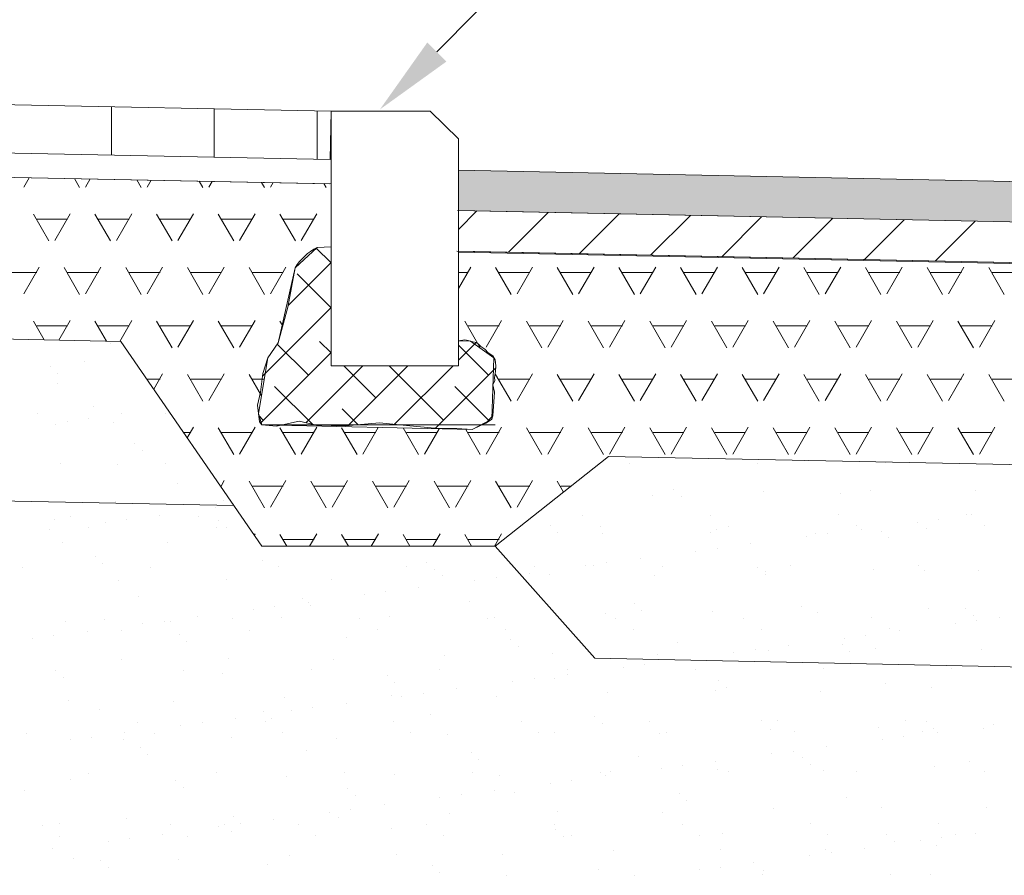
# Model space of a CAD drawing. Header units: metres. Extents: x 561538 to 562530, y 6580867 to 6581188.
# Tile 62 of 78: x 562506.78 to 562508, y 6580883.6 to 6580884.66. Entities that reach past the tile are written whole.
import ezdxf

# ---------------------------------------------------------------- set-up
doc = ezdxf.new("R2010")
doc.units = ezdxf.units.M
for name, color, linetype, lineweight in [('CrSec_FG', 14, 'Continuous', 9), ('KLM_hatch-soidutee-asfalt-tyyp2', 253, 'Continuous', 9), ('KLM_lõige', 7, 'Continuous', 9), ('Pr_loige', 7, 'Continuous', 9), ('VM-ristloige', 7, 'Continuous', 9)]:
    doc.layers.add(name, color=color, linetype=linetype, lineweight=lineweight)

msp = doc.modelspace()

# ---------------------------------------------------------------- hatches: boundary and pattern name
at = {"layer": 'KLM_hatch-soidutee-asfalt-tyyp2'}
msp.add_hatch(color=253, dxfattribs=at).paths.add_polyline_path([(562507.3211, 6580884.4705), (562507.3211, 6580884.4205), (562513.4211, 6580884.2948), (562513.4211, 6580884.3448)])

# ---------------------------------------------------------------- linework, layer by layer
at = {"layer": 'CrSec_FG', "color": 1, "ltscale": 10}
for p, q in [((562507.286, 6580884.5436), (562507.1636, 6580884.5436)), ((562507.1636, 6580884.5436), (562507.1636, 6580884.2286)), ((562507.3211, 6580884.5092), (562507.286, 6580884.5436)), ((562507.3211, 6580884.2286), (562507.3211, 6580884.5092)), ((562507.1465, 6580884.3747), (562507.1636, 6580884.3757)), ((562507.1636, 6580884.3757), (562507.1636, 6580884.2286)), ((562507.1101, 6580884.3009), (562507.1194, 6580884.3496)), ((562507.0981, 6580884.2569), (562507.1101, 6580884.3009)), ((562507.3211, 6580884.2595), (562507.3291, 6580884.2608)), ((562507.3291, 6580884.2608), (562507.333, 6580884.26)), ((562507.333, 6580884.26), (562507.339, 6580884.2582)), ((562507.0855, 6580884.2386), (562507.0981, 6580884.2569)), ((562507.3211, 6580884.2403), (562507.3211, 6580884.2595)), ((562507.339, 6580884.2582), (562507.3433, 6580884.2572)), ((562507.3433, 6580884.2572), (562507.3463, 6580884.2548)), ((562507.3463, 6580884.2548), (562507.3489, 6580884.2524)), ((562507.3489, 6580884.2524), (562507.3539, 6580884.249)), ((562507.3539, 6580884.249), (562507.3579, 6580884.2445)), ((562507.0791, 6580884.2191), (562507.0855, 6580884.2386)), ((562507.3211, 6580884.2286), (562507.3211, 6580884.2403)), ((562507.3579, 6580884.2445), (562507.3634, 6580884.241)), ((562507.3634, 6580884.241), (562507.3666, 6580884.236)), ((562507.3666, 6580884.236), (562507.3674, 6580884.2286)), ((562507.1636, 6580884.2286), (562507.3211, 6580884.2286)), ((562507.1636, 6580884.2286), (562507.3211, 6580884.2286)), ((562507.3211, 6580884.2286), (562507.3211, 6580884.2286)), ((562507.3674, 6580884.2286), (562507.3671, 6580884.2215)), ((562507.0763, 6580884.196), (562507.0791, 6580884.2191)), ((562507.3671, 6580884.2215), (562507.3658, 6580884.2141)), ((562507.3658, 6580884.2141), (562507.3661, 6580884.2104)), ((562507.3661, 6580884.2104), (562507.3637, 6580884.2051)), ((562507.3637, 6580884.2051), (562507.3657, 6580884.1961)), ((562507.0725, 6580884.1799), (562507.0763, 6580884.196)), ((562507.3657, 6580884.1961), (562507.3637, 6580884.1668)), ((562507.0752, 6580884.1594), (562507.0725, 6580884.1799)), ((562507.3625, 6580884.1627), (562507.3595, 6580884.1605)), ((562507.3637, 6580884.1668), (562507.3625, 6580884.1627)), ((562507.0779, 6580884.1554), (562507.0752, 6580884.1594)), ((562507.096, 6580884.154), (562507.0779, 6580884.1554)), ((562507.1242, 6580884.1599), (562507.096, 6580884.154)), ((562507.1455, 6580884.1553), (562507.1242, 6580884.1599)), ((562507.1814, 6580884.1544), (562507.1455, 6580884.1553)), ((562507.2237, 6580884.1581), (562507.1814, 6580884.1544)), ((562507.2609, 6580884.1544), (562507.2237, 6580884.1581)), ((562507.2921, 6580884.1514), (562507.2609, 6580884.1544)), ((562507.3191, 6580884.1509), (562507.2921, 6580884.1514)), ((562507.338, 6580884.1498), (562507.3191, 6580884.1509)), ((562507.3493, 6580884.155), (562507.338, 6580884.1498)), ((562507.3559, 6580884.158), (562507.3493, 6580884.155)), ((562507.3595, 6580884.1605), (562507.3559, 6580884.158))]:
    msp.add_line(p, q, dxfattribs=at)
msp.add_arc((562507.1746, 6580884.3172), 0.0641, 116.0228, 149.5764, dxfattribs=at)
at = {"layer": 'KLM_hatch-soidutee-asfalt-tyyp2', "color": 253}
for p, q in [((562507.3211, 6580884.4705), (562507.3211, 6580884.4205)), ((562513.4211, 6580884.3448), (562507.3211, 6580884.4705)), ((562507.3211, 6580884.4205), (562513.4211, 6580884.2948)), ((562507.3211, 6580884.4205), (562507.3211, 6580884.3705)), ((562513.4201, 6580884.2948), (562507.3211, 6580884.4205)), ((562507.3211, 6580884.3972), (562507.3439, 6580884.42)), ((562507.3829, 6580884.3692), (562507.4319, 6580884.4182)), ((562507.4709, 6580884.3674), (562507.5199, 6580884.4164)), ((562507.5589, 6580884.3656), (562507.6079, 6580884.4146)), ((562507.6469, 6580884.3637), (562507.6959, 6580884.4127)), ((562507.7349, 6580884.3619), (562507.7839, 6580884.4109)), ((562507.8229, 6580884.3601), (562507.8719, 6580884.4091)), ((562507.9109, 6580884.3583), (562507.9599, 6580884.4073)), ((562507.3211, 6580884.3705), (562513.4191, 6580884.2448))]:
    msp.add_line(p, q, dxfattribs=at)
at = {"layer": 'KLM_lõige'}
for p, q in [((562504.3211, 6580884.6005), (562507.1636, 6580884.5436)), ((562504.3199, 6580884.5405), (562507.1624, 6580884.4836)), ((562504.3193, 6580884.5105), (562507.1618, 6580884.4536)), ((562507.3211, 6580884.4705), (562513.4211, 6580884.3448)), ((562507.3201, 6580884.4205), (562513.4201, 6580884.2948)), ((562507.319, 6580884.3705), (562513.4191, 6580884.2448)), ((562504.3153, 6580884.3105), (562506.9038, 6580884.2588)), ((562506.9038, 6580884.2588), (562504.3211, 6580884.3104)), ((562506.8912, 6580884.2564), (562506.8912, 6580884.2564)), ((562507.0779, 6580884.0054), (562506.9038, 6580884.2588)), ((562507.0779, 6580884.0054), (562506.9038, 6580884.2588)), ((562506.8165, 6580884.2276), (562506.8165, 6580884.2276)), ((562506.8585, 6580884.2341), (562506.8585, 6580884.2341)), ((562506.8259, 6580884.219), (562506.8259, 6580884.219)), ((562506.8257, 6580884.2062), (562506.8257, 6580884.2062)), ((562506.8701, 6580884.1785), (562506.8701, 6580884.1785)), ((562506.801, 6580884.1696), (562506.801, 6580884.1696)), ((562506.8638, 6580884.1636), (562506.8638, 6580884.1636)), ((562506.9051, 6580884.169), (562506.9051, 6580884.169)), ((562506.9592, 6580884.1699), (562506.9592, 6580884.1699)), ((562506.8224, 6580884.156), (562506.8224, 6580884.156)), ((562506.8373, 6580884.1601), (562506.8373, 6580884.1601)), ((562506.8944, 6580884.1586), (562506.8944, 6580884.1586)), ((562507.0779, 6580884.1554), (562507.3666, 6580884.1554)), ((562506.9206, 6580884.1322), (562506.9206, 6580884.1322)), ((562506.93, 6580884.1236), (562506.93, 6580884.1236)), ((562507.3666, 6580884.0054), (562507.5065, 6580884.1166)), ((562507.5065, 6580884.1166), (562507.3666, 6580884.0054)), ((562507.5065, 6580884.1166), (562513.4139, 6580883.9949)), ((562513.4212, 6580883.9947), (562507.5065, 6580884.1166)), ((562504.3113, 6580884.1106), (562507.0432, 6580884.0559)), ((562506.8289, 6580884.1083), (562506.8289, 6580884.1083)), ((562506.8995, 6580884.1068), (562506.8995, 6580884.1068)), ((562506.9588, 6580884.1077), (562506.9588, 6580884.1077)), ((562507.5323, 6580884.108), (562507.5323, 6580884.108)), ((562507.6905, 6580884.1083), (562507.6905, 6580884.1083)), ((562507.7491, 6580884.1111), (562507.7491, 6580884.1111)), ((562507.8487, 6580884.1086), (562507.8487, 6580884.1086)), ((562506.9742, 6580884.0831), (562506.9742, 6580884.0831)), ((562507.5606, 6580884.0678), (562507.5606, 6580884.0678)), ((562507.587, 6580884.0751), (562507.587, 6580884.0751)), ((562507.5964, 6580884.0665), (562507.5964, 6580884.0665)), ((562507.6978, 6580884.0727), (562507.6978, 6580884.0727)), ((562507.7933, 6580884.0706), (562507.7933, 6580884.0706)), ((562507.8308, 6580884.0744), (562507.8308, 6580884.0744)), ((562507.9608, 6580884.0738), (562507.9608, 6580884.0738)), ((562506.8976, 6580884.0607), (562506.8976, 6580884.0607)), ((562507.0306, 6580884.0624), (562507.0306, 6580884.0624)), ((562506.842, 6580884.0424), (562506.842, 6580884.0424)), ((562506.9519, 6580884.0437), (562506.9519, 6580884.0437)), ((562507.0002, 6580884.0427), (562507.0002, 6580884.0427)), ((562507.0209, 6580884.0528), (562507.0209, 6580884.0528)), ((562507.4748, 6580884.0436), (562507.4748, 6580884.0436)), ((562507.633, 6580884.0439), (562507.633, 6580884.0439)), ((562507.7912, 6580884.0441), (562507.7912, 6580884.0441)), ((562507.9494, 6580884.0444), (562507.9494, 6580884.0444)), ((562507.9559, 6580884.0443), (562507.9559, 6580884.0443)), ((562506.8215, 6580884.0385), (562506.8215, 6580884.0385)), ((562506.8634, 6580884.0288), (562506.8634, 6580884.0288)), ((562506.8842, 6580884.0348), (562506.8842, 6580884.0348)), ((562506.9106, 6580884.0382), (562506.9106, 6580884.0382)), ((562507.0216, 6580884.0291), (562507.0216, 6580884.0291)), ((562507.0248, 6580884.0368), (562507.0248, 6580884.0368)), ((562507.4343, 6580884.0305), (562507.4343, 6580884.0305)), ((562507.4962, 6580884.0299), (562507.4962, 6580884.0299)), ((562507.6544, 6580884.0302), (562507.6544, 6580884.0302)), ((562507.8126, 6580884.0305), (562507.8126, 6580884.0305)), ((562507.8882, 6580884.0354), (562507.8882, 6580884.0354)), ((562507.9146, 6580884.0389), (562507.9146, 6580884.0389)), ((562507.9708, 6580884.0308), (562507.9708, 6580884.0308)), ((562506.8152, 6580884.0257), (562506.8152, 6580884.0257)), ((562507.0341, 6580884.0282), (562507.0341, 6580884.0282)), ((562507.4437, 6580884.0219), (562507.4437, 6580884.0219)), ((562507.4994, 6580884.0208), (562507.4994, 6580884.0208)), ((562507.6323, 6580884.0225), (562507.6323, 6580884.0225)), ((562507.6406, 6580884.026), (562507.6406, 6580884.026)), ((562507.7514, 6580884.0174), (562507.7514, 6580884.0174)), ((562507.7623, 6580884.0218), (562507.7623, 6580884.0218)), ((562507.7779, 6580884.0209), (562507.7779, 6580884.0209)), ((562507.8192, 6580884.0263), (562507.8192, 6580884.0263)), ((562507.8438, 6580884.0243), (562507.8438, 6580884.0243)), ((562507.8995, 6580884.0268), (562507.8995, 6580884.0268)), ((562506.8321, 6580884.0104), (562506.8321, 6580884.0104)), ((562506.962, 6580884.0098), (562506.962, 6580884.0098)), ((562507.0779, 6580884.0054), (562507.3666, 6580884.0054)), ((562507.3666, 6580884.0054), (562507.0779, 6580884.0054)), ((562507.4895, 6580883.8669), (562507.3666, 6580884.0054)), ((562507.6824, 6580884.0083), (562507.6824, 6580884.0083)), ((562507.8532, 6580884.0157), (562507.8532, 6580884.0157)), ((562506.872, 6580883.9922), (562506.872, 6580883.9922)), ((562507.6147, 6580883.9994), (562507.6147, 6580883.9994)), ((562507.6411, 6580884.0029), (562507.6411, 6580884.0029)), ((562506.8814, 6580883.9836), (562506.8814, 6580883.9836)), ((562507.0783, 6580883.9877), (562507.0783, 6580883.9877)), ((562507.2569, 6580883.9802), (562507.2569, 6580883.9802)), ((562507.2816, 6580883.9859), (562507.2816, 6580883.9859)), ((562507.4151, 6580883.9805), (562507.4151, 6580883.9805)), ((562507.478, 6580883.9814), (562507.478, 6580883.9814)), ((562507.4879, 6580883.9814), (562507.4879, 6580883.9814)), ((562507.5044, 6580883.9849), (562507.5044, 6580883.9849)), ((562507.5457, 6580883.9903), (562507.5457, 6580883.9903)), ((562507.5733, 6580883.9808), (562507.5733, 6580883.9808)), ((562507.7315, 6580883.9811), (562507.7315, 6580883.9811)), ((562507.8897, 6580883.9814), (562507.8897, 6580883.9814)), ((562506.7823, 6580883.9794), (562506.7823, 6580883.9794)), ((562506.9405, 6580883.9796), (562506.9405, 6580883.9796)), ((562507.0987, 6580883.9799), (562507.0987, 6580883.9799)), ((562507.291, 6580883.9773), (562507.291, 6580883.9773)), ((562507.3009, 6580883.9688), (562507.3009, 6580883.9688)), ((562507.409, 6580883.9723), (562507.409, 6580883.9723)), ((562507.4339, 6580883.9705), (562507.4339, 6580883.9705)), ((562507.5638, 6580883.9699), (562507.5638, 6580883.9699)), ((562507.6911, 6580883.9797), (562507.6911, 6580883.9797)), ((562507.7005, 6580883.9711), (562507.7005, 6580883.9711)), ((562507.701, 6580883.9748), (562507.701, 6580883.9748)), ((562507.834, 6580883.9765), (562507.834, 6580883.9765)), ((562507.8974, 6580883.9752), (562507.8974, 6580883.9752)), ((562507.964, 6580883.9759), (562507.964, 6580883.9759)), ((562506.9008, 6580883.9628), (562506.9008, 6580883.9628)), ((562507.0338, 6580883.9645), (562507.0338, 6580883.9645)), ((562507.1637, 6580883.9639), (562507.1637, 6580883.9639)), ((562507.3412, 6580883.9634), (562507.3412, 6580883.9634)), ((562507.3677, 6580883.9669), (562507.3677, 6580883.9669)), ((562507.2045, 6580883.9454), (562507.2045, 6580883.9454)), ((562507.2309, 6580883.9489), (562507.2309, 6580883.9489)), ((562507.2722, 6580883.9543), (562507.2722, 6580883.9543)), ((562506.9256, 6580883.9431), (562506.9256, 6580883.9431)), ((562507.1289, 6580883.9413), (562507.1289, 6580883.9413)), ((562507.1355, 6580883.9363), (562507.1355, 6580883.9363)), ((562507.1382, 6580883.9328), (562507.1382, 6580883.9328)), ((562507.3351, 6580883.9369), (562507.3351, 6580883.9369)), ((562507.5384, 6580883.9351), (562507.5384, 6580883.9351)), ((562507.0677, 6580883.9274), (562507.0677, 6580883.9274)), ((562507.0942, 6580883.9309), (562507.0942, 6580883.9309)), ((562507.5026, 6580883.9229), (562507.5026, 6580883.9229)), ((562507.5478, 6580883.9265), (562507.5478, 6580883.9265)), ((562507.6355, 6580883.9246), (562507.6355, 6580883.9246)), ((562507.7447, 6580883.9306), (562507.7447, 6580883.9306)), ((562507.7655, 6580883.9239), (562507.7655, 6580883.9239)), ((562507.9027, 6580883.9289), (562507.9027, 6580883.9289)), ((562507.948, 6580883.9289), (562507.948, 6580883.9289)), ((562507.9573, 6580883.9203), (562507.9573, 6580883.9203)), ((562506.8353, 6580883.9125), (562506.8353, 6580883.9125)), ((562506.883, 6580883.9152), (562506.883, 6580883.9152)), ((562506.931, 6580883.9094), (562506.931, 6580883.9094)), ((562506.9574, 6580883.9129), (562506.9574, 6580883.9129)), ((562506.9652, 6580883.9119), (562506.9652, 6580883.9119)), ((562506.9987, 6580883.9183), (562506.9987, 6580883.9183)), ((562507.0412, 6580883.9155), (562507.0412, 6580883.9155)), ((562507.1024, 6580883.9169), (562507.1024, 6580883.9169)), ((562507.1994, 6580883.9158), (562507.1994, 6580883.9158)), ((562507.2354, 6580883.9186), (562507.2354, 6580883.9186)), ((562507.3576, 6580883.9161), (562507.3576, 6580883.9161)), ((562507.3654, 6580883.9179), (562507.3654, 6580883.9179)), ((562507.5158, 6580883.9164), (562507.5158, 6580883.9164)), ((562507.674, 6580883.9166), (562507.674, 6580883.9166)), ((562507.8322, 6580883.9169), (562507.8322, 6580883.9169)), ((562507.935, 6580883.91), (562507.935, 6580883.91)), ((562507.9615, 6580883.9135), (562507.9615, 6580883.9135)), ((562507.9904, 6580883.9172), (562507.9904, 6580883.9172)), ((562506.8207, 6580883.8949), (562506.8207, 6580883.8949)), ((562506.862, 6580883.9003), (562506.862, 6580883.9003)), ((562506.9044, 6580883.9016), (562506.9044, 6580883.9016)), ((562506.9762, 6580883.8968), (562506.9762, 6580883.8968)), ((562507.0626, 6580883.9018), (562507.0626, 6580883.9018)), ((562507.2208, 6580883.9021), (562507.2208, 6580883.9021)), ((562507.379, 6580883.9024), (562507.379, 6580883.9024)), ((562507.5372, 6580883.9027), (562507.5372, 6580883.9027)), ((562507.6954, 6580883.903), (562507.6954, 6580883.903)), ((562507.8247, 6580883.8955), (562507.8247, 6580883.8955)), ((562507.8536, 6580883.9033), (562507.8536, 6580883.9033)), ((562507.866, 6580883.901), (562507.866, 6580883.901)), ((562506.7943, 6580883.8914), (562506.7943, 6580883.8914)), ((562506.9855, 6580883.8882), (562506.9855, 6580883.8882)), ((562507.1824, 6580883.8923), (562507.1824, 6580883.8923)), ((562507.3857, 6580883.8905), (562507.3857, 6580883.8905)), ((562507.592, 6580883.886), (562507.592, 6580883.886)), ((562507.7293, 6580883.883), (562507.7293, 6580883.883)), ((562507.7953, 6580883.8843), (562507.7953, 6580883.8843)), ((562507.7983, 6580883.892), (562507.7983, 6580883.892)), ((562507.3041, 6580883.8709), (562507.3041, 6580883.8709)), ((562507.3951, 6580883.8819), (562507.3951, 6580883.8819)), ((562507.4371, 6580883.8726), (562507.4371, 6580883.8726)), ((562507.567, 6580883.872), (562507.567, 6580883.872)), ((562507.6615, 6580883.874), (562507.6615, 6580883.874)), ((562507.688, 6580883.8775), (562507.688, 6580883.8775)), ((562507.7042, 6580883.8769), (562507.7042, 6580883.8769)), ((562507.8046, 6580883.8757), (562507.8046, 6580883.8757)), ((562507.8372, 6580883.8786), (562507.8372, 6580883.8786)), ((562507.9672, 6580883.878), (562507.9672, 6580883.878)), ((562506.904, 6580883.8649), (562506.904, 6580883.8649)), ((562507.037, 6580883.8666), (562507.037, 6580883.8666)), ((562507.1669, 6580883.866), (562507.1669, 6580883.866)), ((562507.4895, 6580883.8669), (562513.4088, 6580883.7449)), ((562507.5512, 6580883.8595), (562507.5512, 6580883.8595)), ((562507.5925, 6580883.865), (562507.5925, 6580883.865)), ((562506.8234, 6580883.8521), (562506.8234, 6580883.8521)), ((562506.8235, 6580883.8522), (562506.8235, 6580883.8522)), ((562506.9816, 6580883.8524), (562506.9816, 6580883.8524)), ((562507.0297, 6580883.8477), (562507.0297, 6580883.8477)), ((562507.1398, 6580883.8527), (562507.1398, 6580883.8527)), ((562507.298, 6580883.853), (562507.298, 6580883.853)), ((562507.4558, 6580883.847), (562507.4558, 6580883.847)), ((562507.4562, 6580883.8533), (562507.4562, 6580883.8533)), ((562507.5248, 6580883.856), (562507.5248, 6580883.856)), ((562507.6144, 6580883.8536), (562507.6144, 6580883.8536)), ((562507.7726, 6580883.8539), (562507.7726, 6580883.8539)), ((562507.9308, 6580883.8542), (562507.9308, 6580883.8542)), ((562506.8328, 6580883.8436), (562506.8328, 6580883.8436)), ((562507.233, 6580883.8459), (562507.233, 6580883.8459)), ((562507.2424, 6580883.8374), (562507.2424, 6580883.8374)), ((562507.3881, 6580883.838), (562507.3881, 6580883.838)), ((562507.4145, 6580883.8415), (562507.4145, 6580883.8415)), ((562507.4393, 6580883.8414), (562507.4393, 6580883.8414)), ((562507.6425, 6580883.8397), (562507.6425, 6580883.8397)), ((562507.8488, 6580883.8352), (562507.8488, 6580883.8352)), ((562507.2778, 6580883.8235), (562507.2778, 6580883.8235)), ((562507.3191, 6580883.829), (562507.3191, 6580883.829)), ((562507.5058, 6580883.825), (562507.5058, 6580883.825)), ((562507.6387, 6580883.8267), (562507.6387, 6580883.8267)), ((562507.6519, 6580883.8311), (562507.6519, 6580883.8311)), ((562507.7687, 6580883.8261), (562507.7687, 6580883.8261)), ((562507.9059, 6580883.831), (562507.9059, 6580883.831)), ((562506.8385, 6580883.8147), (562506.8385, 6580883.8147)), ((562506.9684, 6580883.814), (562506.9684, 6580883.814)), ((562507.1056, 6580883.819), (562507.1056, 6580883.819)), ((562507.1823, 6580883.8109), (562507.1823, 6580883.8109)), ((562507.2386, 6580883.8207), (562507.2386, 6580883.8207)), ((562507.2513, 6580883.82), (562507.2513, 6580883.82)), ((562507.3686, 6580883.82), (562507.3686, 6580883.82)), ((562506.877, 6580883.8031), (562506.877, 6580883.8031)), ((562507.0803, 6580883.8013), (562507.0803, 6580883.8013)), ((562507.1146, 6580883.802), (562507.1146, 6580883.802)), ((562507.141, 6580883.8055), (562507.141, 6580883.8055)), ((562506.9241, 6580883.788), (562506.9241, 6580883.788)), ((562507.0043, 6580883.7875), (562507.0043, 6580883.7875)), ((562507.0456, 6580883.7929), (562507.0456, 6580883.7929)), ((562507.0822, 6580883.7883), (562507.0822, 6580883.7883)), ((562507.0896, 6580883.7928), (562507.0896, 6580883.7928)), ((562507.2404, 6580883.7886), (562507.2404, 6580883.7886)), ((562507.2866, 6580883.7969), (562507.2866, 6580883.7969)), ((562507.3986, 6580883.7889), (562507.3986, 6580883.7889)), ((562507.4898, 6580883.7951), (562507.4898, 6580883.7951)), ((562507.4992, 6580883.7865), (562507.4992, 6580883.7865)), ((562507.5568, 6580883.7892), (562507.5568, 6580883.7892)), ((562507.6961, 6580883.7906), (562507.6961, 6580883.7906)), ((562507.715, 6580883.7894), (562507.715, 6580883.7894)), ((562507.8732, 6580883.7897), (562507.8732, 6580883.7897)), ((562507.8994, 6580883.7889), (562507.8994, 6580883.7889)), ((562506.7873, 6580883.7741), (562506.7873, 6580883.7741)), ((562506.9088, 6580883.7749), (562506.9088, 6580883.7749)), ((562506.9455, 6580883.7744), (562506.9455, 6580883.7744)), ((562506.9778, 6580883.784), (562506.9778, 6580883.784)), ((562507.1037, 6580883.7746), (562507.1037, 6580883.7746)), ((562507.2619, 6580883.7749), (562507.2619, 6580883.7749)), ((562507.4201, 6580883.7752), (562507.4201, 6580883.7752)), ((562507.4403, 6580883.7747), (562507.4403, 6580883.7747)), ((562507.5702, 6580883.7741), (562507.5702, 6580883.7741)), ((562507.5783, 6580883.7755), (562507.5783, 6580883.7755)), ((562507.7074, 6580883.7791), (562507.7074, 6580883.7791)), ((562507.7365, 6580883.7758), (562507.7365, 6580883.7758)), ((562507.8404, 6580883.7808), (562507.8404, 6580883.7808)), ((562507.8947, 6580883.7761), (562507.8947, 6580883.7761)), ((562507.9087, 6580883.7803), (562507.9087, 6580883.7803)), ((562507.9129, 6580883.7756), (562507.9129, 6580883.7756)), ((562507.9704, 6580883.7801), (562507.9704, 6580883.7801)), ((562507.9819, 6580883.7847), (562507.9819, 6580883.7847)), ((562506.8411, 6580883.766), (562506.8411, 6580883.766)), ((562506.8675, 6580883.7695), (562506.8675, 6580883.7695)), ((562506.9072, 6580883.767), (562506.9072, 6580883.767)), ((562507.0402, 6580883.7687), (562507.0402, 6580883.7687)), ((562507.1701, 6580883.7681), (562507.1701, 6580883.7681)), ((562507.3073, 6580883.773), (562507.3073, 6580883.773)), ((562507.8451, 6580883.7667), (562507.8451, 6580883.7667)), ((562507.8716, 6580883.7702), (562507.8716, 6580883.7702)), ((562506.9276, 6580883.7568), (562506.9276, 6580883.7568)), ((562507.1338, 6580883.7523), (562507.1338, 6580883.7523)), ((562507.3371, 6580883.7505), (562507.3371, 6580883.7505)), ((562507.7348, 6580883.7522), (562507.7348, 6580883.7522)), ((562507.7761, 6580883.7576), (562507.7761, 6580883.7576)), ((562506.9369, 6580883.7482), (562506.9369, 6580883.7482)), ((562507.3465, 6580883.7419), (562507.3465, 6580883.7419)), ((562507.5434, 6580883.746), (562507.5434, 6580883.746)), ((562507.6394, 6580883.7396), (562507.6394, 6580883.7396)), ((562507.7084, 6580883.7487), (562507.7084, 6580883.7487)), ((562507.7467, 6580883.7443), (562507.7467, 6580883.7443)), ((562507.9529, 6580883.7398), (562507.9529, 6580883.7398)), ((562506.8644, 6580883.7249), (562506.8644, 6580883.7249)), ((562507.0226, 6580883.7252), (562507.0226, 6580883.7252)), ((562507.1808, 6580883.7255), (562507.1808, 6580883.7255)), ((562507.339, 6580883.7258), (562507.339, 6580883.7258)), ((562507.4972, 6580883.7261), (562507.4972, 6580883.7261)), ((562507.509, 6580883.7271), (562507.509, 6580883.7271)), ((562507.5716, 6580883.7307), (562507.5716, 6580883.7307)), ((562507.5981, 6580883.7342), (562507.5981, 6580883.7342)), ((562507.6419, 6580883.7288), (562507.6419, 6580883.7288)), ((562507.6554, 6580883.7264), (562507.6554, 6580883.7264)), ((562507.756, 6580883.7357), (562507.756, 6580883.7357)), ((562507.7719, 6580883.7282), (562507.7719, 6580883.7282)), ((562507.8136, 6580883.7267), (562507.8136, 6580883.7267)), ((562507.9091, 6580883.7331), (562507.9091, 6580883.7331)), ((562507.9718, 6580883.7269), (562507.9718, 6580883.7269)), ((562506.8417, 6580883.7168), (562506.8417, 6580883.7168)), ((562506.9716, 6580883.7161), (562506.9716, 6580883.7161)), ((562507.1088, 6580883.7211), (562507.1088, 6580883.7211)), ((562507.2418, 6580883.7228), (562507.2418, 6580883.7228)), ((562507.3718, 6580883.7222), (562507.3718, 6580883.7222)), ((562507.4349, 6580883.7127), (562507.4349, 6580883.7127)), ((562507.4613, 6580883.7162), (562507.4613, 6580883.7162)), ((562507.5026, 6580883.7216), (562507.5026, 6580883.7216)), ((562506.7842, 6580883.7036), (562506.7842, 6580883.7036)), ((562506.9811, 6580883.7077), (562506.9811, 6580883.7077)), ((562507.1844, 6580883.7059), (562507.1844, 6580883.7059)), ((562507.3659, 6580883.7036), (562507.3659, 6580883.7036)), ((562507.3907, 6580883.7014), (562507.3907, 6580883.7014)), ((562507.1938, 6580883.6974), (562507.1938, 6580883.6974)), ((562507.2982, 6580883.6947), (562507.2982, 6580883.6947)), ((562507.3246, 6580883.6982), (562507.3246, 6580883.6982)), ((562507.594, 6580883.6997), (562507.594, 6580883.6997)), ((562507.6033, 6580883.6911), (562507.6033, 6580883.6911)), ((562507.8002, 6580883.6952), (562507.8002, 6580883.6952)), ((562507.1614, 6580883.6767), (562507.1614, 6580883.6767)), ((562507.1879, 6580883.6801), (562507.1879, 6580883.6801)), ((562507.2292, 6580883.6856), (562507.2292, 6580883.6856)), ((562507.4435, 6580883.6769), (562507.4435, 6580883.6769)), ((562507.5734, 6580883.6762), (562507.5734, 6580883.6762)), ((562507.7106, 6580883.6812), (562507.7106, 6580883.6812)), ((562507.8436, 6580883.6829), (562507.8436, 6580883.6829)), ((562507.9736, 6580883.6822), (562507.9736, 6580883.6822)), ((562506.9104, 6580883.6691), (562506.9104, 6580883.6691)), ((562507.0434, 6580883.6708), (562507.0434, 6580883.6708)), ((562507.0924, 6580883.6676), (562507.0924, 6580883.6676)), ((562507.1733, 6580883.6702), (562507.1733, 6580883.6702)), ((562507.3105, 6580883.6752), (562507.3105, 6580883.6752)), ((562506.8069, 6580883.6605), (562506.8069, 6580883.6605)), ((562506.8284, 6580883.6631), (562506.8284, 6580883.6631)), ((562506.9651, 6580883.6608), (562506.9651, 6580883.6608)), ((562507.0247, 6580883.6587), (562507.0247, 6580883.6587)), ((562507.0317, 6580883.6614), (562507.0317, 6580883.6614)), ((562507.0411, 6580883.6528), (562507.0411, 6580883.6528)), ((562507.0511, 6580883.6621), (562507.0511, 6580883.6621)), ((562507.1233, 6580883.6611), (562507.1233, 6580883.6611)), ((562507.238, 6580883.6569), (562507.238, 6580883.6569)), ((562507.2815, 6580883.6614), (562507.2815, 6580883.6614)), ((562507.4397, 6580883.6617), (562507.4397, 6580883.6617)), ((562507.4412, 6580883.6551), (562507.4412, 6580883.6551)), ((562507.5979, 6580883.6619), (562507.5979, 6580883.6619)), ((562507.7561, 6580883.6622), (562507.7561, 6580883.6622)), ((562507.9143, 6580883.6625), (562507.9143, 6580883.6625)), ((562506.8283, 6580883.6469), (562506.8283, 6580883.6469)), ((562506.8879, 6580883.6407), (562506.8879, 6580883.6407)), ((562506.9144, 6580883.6441), (562506.9144, 6580883.6441)), ((562506.9557, 6580883.6496), (562506.9557, 6580883.6496)), ((562506.9865, 6580883.6471), (562506.9865, 6580883.6471)), ((562507.1447, 6580883.6474), (562507.1447, 6580883.6474)), ((562507.3029, 6580883.6477), (562507.3029, 6580883.6477)), ((562507.4506, 6580883.6465), (562507.4506, 6580883.6465)), ((562507.4611, 6580883.648), (562507.4611, 6580883.648)), ((562507.6193, 6580883.6483), (562507.6193, 6580883.6483)), ((562507.6475, 6580883.6506), (562507.6475, 6580883.6506)), ((562507.7775, 6580883.6486), (562507.7775, 6580883.6486)), ((562507.8508, 6580883.6489), (562507.8508, 6580883.6489)), ((562507.8601, 6580883.6403), (562507.8601, 6580883.6403)), ((562507.892, 6580883.6413), (562507.892, 6580883.6413)), ((562507.9184, 6580883.6448), (562507.9184, 6580883.6448)), ((562507.9357, 6580883.6489), (562507.9357, 6580883.6489)), ((562507.9597, 6580883.6502), (562507.9597, 6580883.6502)), ((562506.8189, 6580883.6316), (562506.8189, 6580883.6316)), ((562507.5122, 6580883.6292), (562507.5122, 6580883.6292)), ((562507.6451, 6580883.6309), (562507.6451, 6580883.6309)), ((562507.7751, 6580883.6303), (562507.7751, 6580883.6303)), ((562507.823, 6580883.6322), (562507.823, 6580883.6322)), ((562507.9123, 6580883.6352), (562507.9123, 6580883.6352)), ((562506.8449, 6580883.6189), (562506.8449, 6580883.6189)), ((562506.879, 6580883.6168), (562506.879, 6580883.6168)), ((562506.9748, 6580883.6183), (562506.9748, 6580883.6183)), ((562507.112, 6580883.6232), (562507.112, 6580883.6232)), ((562507.245, 6580883.6249), (562507.245, 6580883.6249)), ((562507.375, 6580883.6243), (562507.375, 6580883.6243)), ((562507.7552, 6580883.6233), (562507.7552, 6580883.6233)), ((562507.7817, 6580883.6268), (562507.7817, 6580883.6268)), ((562506.8883, 6580883.6082), (562506.8883, 6580883.6082)), ((562507.0853, 6580883.6123), (562507.0853, 6580883.6123)), ((562507.2885, 6580883.6105), (562507.2885, 6580883.6105)), ((562507.4948, 6580883.606), (562507.4948, 6580883.606)), ((562507.6185, 6580883.6053), (562507.6185, 6580883.6053)), ((562507.6449, 6580883.6088), (562507.6449, 6580883.6088)), ((562507.6862, 6580883.6142), (562507.6862, 6580883.6142)), ((562507.6981, 6580883.6043), (562507.6981, 6580883.6043)), ((562507.2979, 6580883.6019), (562507.2979, 6580883.6019)), ((562507.38, 6580883.5986), (562507.38, 6580883.5986)), ((562507.5382, 6580883.5989), (562507.5382, 6580883.5989)), ((562507.6964, 6580883.5992), (562507.6964, 6580883.5992)), ((562507.8546, 6580883.5995), (562507.8546, 6580883.5995)), ((562507.9043, 6580883.5998), (562507.9043, 6580883.5998))]:
    msp.add_line(p, q, dxfattribs=at)
at = {"layer": 'KLM_lõige', "color": 7}
for p, q in [((562507.1636, 6580884.5436), (562504.3211, 6580884.6005)), ((562504.3211, 6580884.5405), (562507.1624, 6580884.4836)), ((562506.8923, 6580884.489), (562506.8923, 6580884.5491)), ((562507.0193, 6580884.4865), (562507.0193, 6580884.5465)), ((562507.1463, 6580884.484), (562507.1463, 6580884.544)), ((562507.1624, 6580884.4836), (562507.1636, 6580884.5436)), ((562507.1636, 6580884.4536), (562504.3211, 6580884.5105)), ((562506.7839, 6580884.4495), (562506.7906, 6580884.4611)), ((562506.8528, 6580884.4489), (562506.8464, 6580884.46)), ((562506.8601, 6580884.4495), (562506.8659, 6580884.4596)), ((562506.929, 6580884.4489), (562506.9234, 6580884.4584)), ((562506.9363, 6580884.4495), (562506.9412, 6580884.4581)), ((562507.0052, 6580884.4489), (562507.0005, 6580884.4569)), ((562507.0125, 6580884.4495), (562507.0166, 6580884.4565)), ((562507.0814, 6580884.4489), (562507.0776, 6580884.4553)), ((562507.0887, 6580884.4495), (562507.0919, 6580884.455)), ((562507.1576, 6580884.4489), (562507.1547, 6580884.4538)), ((562507.1636, 6580884.3757), (562507.1636, 6580884.4536)), ((562506.8147, 6580884.3829), (562506.7956, 6580884.4159)), ((562506.7998, 6580884.4098), (562506.8379, 6580884.4098)), ((562506.822, 6580884.3835), (562506.8411, 6580884.4165)), ((562506.8909, 6580884.3829), (562506.8718, 6580884.4159)), ((562506.876, 6580884.4098), (562506.9141, 6580884.4098)), ((562506.8982, 6580884.3835), (562506.9173, 6580884.4165)), ((562506.9671, 6580884.3829), (562506.948, 6580884.4159)), ((562506.9522, 6580884.4098), (562506.9903, 6580884.4098)), ((562506.9744, 6580884.3835), (562506.9935, 6580884.4165)), ((562507.0433, 6580884.3829), (562507.0242, 6580884.4159)), ((562507.0284, 6580884.4098), (562507.0665, 6580884.4098)), ((562507.0506, 6580884.3835), (562507.0697, 6580884.4165)), ((562507.1195, 6580884.3829), (562507.1004, 6580884.4159)), ((562507.1046, 6580884.4098), (562507.1427, 6580884.4098)), ((562507.1268, 6580884.3835), (562507.1459, 6580884.4165)), ((562507.1194, 6580884.3496), (562507.1465, 6580884.3747)), ((562507.1465, 6580884.3747), (562507.1636, 6580884.3757)), ((562513.4191, 6580884.2448), (562507.3211, 6580884.3689)), ((562507.3211, 6580884.3689), (562507.3211, 6580884.2595)), ((562506.7839, 6580884.3175), (562506.803, 6580884.3505)), ((562506.8528, 6580884.3169), (562506.8337, 6580884.3499)), ((562506.8601, 6580884.3175), (562506.8792, 6580884.3505)), ((562506.929, 6580884.3169), (562506.9099, 6580884.3499)), ((562506.9363, 6580884.3175), (562506.9554, 6580884.3505)), ((562507.0052, 6580884.3169), (562506.9861, 6580884.3499)), ((562507.0125, 6580884.3175), (562507.0316, 6580884.3505)), ((562507.0814, 6580884.3169), (562507.0623, 6580884.3499)), ((562507.0887, 6580884.3175), (562507.1078, 6580884.3505)), ((562507.0981, 6580884.2569), (562507.1194, 6580884.3496)), ((562507.3211, 6580884.3241), (562507.3364, 6580884.3505)), ((562507.3862, 6580884.3169), (562507.3671, 6580884.3499)), ((562507.3935, 6580884.3175), (562507.4126, 6580884.3505)), ((562507.4624, 6580884.3169), (562507.4433, 6580884.3499)), ((562507.4697, 6580884.3175), (562507.4888, 6580884.3505)), ((562507.5386, 6580884.3169), (562507.5195, 6580884.3499)), ((562507.5459, 6580884.3175), (562507.565, 6580884.3505)), ((562507.6148, 6580884.3169), (562507.5957, 6580884.3499)), ((562507.6221, 6580884.3175), (562507.6412, 6580884.3505)), ((562507.691, 6580884.3169), (562507.6719, 6580884.3499)), ((562507.6983, 6580884.3175), (562507.7174, 6580884.3505)), ((562507.7672, 6580884.3169), (562507.7481, 6580884.3499)), ((562507.7745, 6580884.3175), (562507.7936, 6580884.3505)), ((562507.8434, 6580884.3169), (562507.8243, 6580884.3499)), ((562507.8507, 6580884.3175), (562507.8698, 6580884.3505)), ((562507.9196, 6580884.3169), (562507.9005, 6580884.3499)), ((562507.9269, 6580884.3175), (562507.946, 6580884.3505)), ((562507.9958, 6580884.3169), (562507.9767, 6580884.3499)), ((562506.7617, 6580884.3438), (562506.7998, 6580884.3438)), ((562506.8379, 6580884.3438), (562506.876, 6580884.3438)), ((562506.9141, 6580884.3438), (562506.9522, 6580884.3438)), ((562506.9903, 6580884.3438), (562507.0284, 6580884.3438)), ((562507.0665, 6580884.3438), (562507.1046, 6580884.3438)), ((562507.3211, 6580884.3438), (562507.3332, 6580884.3438)), ((562507.3713, 6580884.3438), (562507.4094, 6580884.3438)), ((562507.4475, 6580884.3438), (562507.4856, 6580884.3438)), ((562507.5237, 6580884.3438), (562507.5618, 6580884.3438)), ((562507.5999, 6580884.3438), (562507.638, 6580884.3438)), ((562507.6761, 6580884.3438), (562507.7142, 6580884.3438)), ((562507.7523, 6580884.3438), (562507.7904, 6580884.3438)), ((562507.8285, 6580884.3438), (562507.8666, 6580884.3438)), ((562507.9047, 6580884.3438), (562507.9428, 6580884.3438)), ((562507.9809, 6580884.3438), (562508.019, 6580884.3438)), ((562504.3153, 6580884.3105), (562506.9038, 6580884.2588)), ((562506.8271, 6580884.2603), (562506.8411, 6580884.2845)), ((562506.9024, 6580884.2588), (562506.9173, 6580884.2845)), ((562506.9744, 6580884.2515), (562506.9935, 6580884.2845)), ((562507.0506, 6580884.2515), (562507.0697, 6580884.2845)), ((562507.3554, 6580884.2515), (562507.3745, 6580884.2845)), ((562507.4316, 6580884.2515), (562507.4507, 6580884.2845)), ((562507.5078, 6580884.2515), (562507.5269, 6580884.2845)), ((562507.584, 6580884.2515), (562507.6031, 6580884.2845)), ((562507.6602, 6580884.2515), (562507.6793, 6580884.2845)), ((562507.7364, 6580884.2515), (562507.7555, 6580884.2845)), ((562507.8126, 6580884.2515), (562507.8317, 6580884.2845)), ((562507.8888, 6580884.2515), (562507.9079, 6580884.2845)), ((562507.965, 6580884.2515), (562507.9841, 6580884.2845)), ((562506.809, 6580884.2607), (562506.7956, 6580884.2839)), ((562506.7998, 6580884.2778), (562506.8379, 6580884.2778)), ((562506.8861, 6580884.2591), (562506.8718, 6580884.2839)), ((562506.876, 6580884.2778), (562506.9141, 6580884.2778)), ((562506.9671, 6580884.2509), (562506.948, 6580884.2839)), ((562506.9522, 6580884.2778), (562506.9903, 6580884.2778)), ((562507.0433, 6580884.2509), (562507.0242, 6580884.2839)), ((562507.0284, 6580884.2778), (562507.0665, 6580884.2778)), ((562507.1032, 6580884.2791), (562507.1004, 6580884.2839)), ((562507.3481, 6580884.2509), (562507.329, 6580884.2839)), ((562507.3332, 6580884.2778), (562507.3713, 6580884.2778)), ((562507.4243, 6580884.2509), (562507.4052, 6580884.2839)), ((562507.4094, 6580884.2778), (562507.4475, 6580884.2778)), ((562507.5005, 6580884.2509), (562507.4814, 6580884.2839)), ((562507.4856, 6580884.2778), (562507.5237, 6580884.2778)), ((562507.5767, 6580884.2509), (562507.5576, 6580884.2839)), ((562507.5618, 6580884.2778), (562507.5999, 6580884.2778)), ((562507.6529, 6580884.2509), (562507.6338, 6580884.2839)), ((562507.638, 6580884.2778), (562507.6761, 6580884.2778)), ((562507.7291, 6580884.2509), (562507.71, 6580884.2839)), ((562507.7142, 6580884.2778), (562507.7523, 6580884.2778)), ((562507.8053, 6580884.2509), (562507.7862, 6580884.2839)), ((562507.7904, 6580884.2778), (562507.8285, 6580884.2778)), ((562507.8815, 6580884.2509), (562507.8624, 6580884.2839)), ((562507.8666, 6580884.2778), (562507.9047, 6580884.2778)), ((562507.9577, 6580884.2509), (562507.9386, 6580884.2839)), ((562507.9428, 6580884.2778), (562507.9809, 6580884.2778)), ((562506.9038, 6580884.2588), (562507.0779, 6580884.0054)), ((562507.0855, 6580884.2386), (562507.0981, 6580884.2569)), ((562507.3211, 6580884.2595), (562507.336, 6580884.2591)), ((562507.336, 6580884.2591), (562507.365, 6580884.2385)), ((562507.0739, 6580884.1696), (562507.0855, 6580884.2386)), ((562507.365, 6580884.2385), (562507.3625, 6580884.1627)), ((562506.9361, 6580884.2119), (562506.9522, 6580884.2119)), ((562506.9444, 6580884.1996), (562506.9554, 6580884.2185)), ((562507.0052, 6580884.1849), (562506.9861, 6580884.2179)), ((562506.9903, 6580884.2119), (562507.0284, 6580884.2119)), ((562507.0125, 6580884.1855), (562507.0316, 6580884.2185)), ((562507.0776, 6580884.1915), (562507.0623, 6580884.2179)), ((562507.0665, 6580884.2119), (562507.081, 6580884.2119)), ((562507.3862, 6580884.1849), (562507.3671, 6580884.2179)), ((562507.3713, 6580884.2119), (562507.4094, 6580884.2119)), ((562507.3935, 6580884.1855), (562507.4126, 6580884.2185)), ((562507.4624, 6580884.1849), (562507.4433, 6580884.2179)), ((562507.4475, 6580884.2119), (562507.4856, 6580884.2119)), ((562507.4697, 6580884.1855), (562507.4888, 6580884.2185)), ((562507.5386, 6580884.1849), (562507.5195, 6580884.2179)), ((562507.5237, 6580884.2119), (562507.5618, 6580884.2119)), ((562507.5459, 6580884.1855), (562507.565, 6580884.2185)), ((562507.6148, 6580884.1849), (562507.5957, 6580884.2179)), ((562507.5999, 6580884.2119), (562507.638, 6580884.2119)), ((562507.6221, 6580884.1855), (562507.6412, 6580884.2185)), ((562507.691, 6580884.1849), (562507.6719, 6580884.2179)), ((562507.6761, 6580884.2119), (562507.7142, 6580884.2119)), ((562507.6983, 6580884.1855), (562507.7174, 6580884.2185)), ((562507.7672, 6580884.1849), (562507.7481, 6580884.2179)), ((562507.7523, 6580884.2119), (562507.7904, 6580884.2119)), ((562507.7745, 6580884.1855), (562507.7936, 6580884.2185)), ((562507.8434, 6580884.1849), (562507.8243, 6580884.2179)), ((562507.8285, 6580884.2119), (562507.8666, 6580884.2119)), ((562507.8507, 6580884.1855), (562507.8698, 6580884.2185)), ((562507.9196, 6580884.1849), (562507.9005, 6580884.2179)), ((562507.9047, 6580884.2119), (562507.9428, 6580884.2119)), ((562507.9269, 6580884.1855), (562507.946, 6580884.2185)), ((562507.9958, 6580884.1849), (562507.9767, 6580884.2179)), ((562507.9809, 6580884.2119), (562508.019, 6580884.2119)), ((562507.0779, 6580884.1554), (562507.0739, 6580884.1696)), ((562507.3625, 6580884.1627), (562507.338, 6580884.1498)), ((562506.9858, 6580884.1394), (562506.9935, 6580884.1525)), ((562507.0433, 6580884.1189), (562507.0242, 6580884.1519)), ((562507.0506, 6580884.1195), (562507.0697, 6580884.1525)), ((562507.338, 6580884.1498), (562507.0779, 6580884.1554)), ((562507.1195, 6580884.1189), (562507.1004, 6580884.1519)), ((562507.1268, 6580884.1195), (562507.1459, 6580884.1525)), ((562507.1957, 6580884.1189), (562507.1766, 6580884.1519)), ((562507.203, 6580884.1195), (562507.2219, 6580884.1523)), ((562507.2719, 6580884.1189), (562507.2529, 6580884.1517)), ((562507.2792, 6580884.1195), (562507.2972, 6580884.1507)), ((562507.3554, 6580884.1195), (562507.3745, 6580884.1525)), ((562507.4243, 6580884.1189), (562507.4052, 6580884.1519)), ((562507.4316, 6580884.1195), (562507.4507, 6580884.1525)), ((562507.5005, 6580884.1189), (562507.4814, 6580884.1519)), ((562507.5078, 6580884.1195), (562507.5269, 6580884.1525)), ((562507.5767, 6580884.1189), (562507.5576, 6580884.1519)), ((562507.584, 6580884.1195), (562507.6031, 6580884.1525)), ((562507.6529, 6580884.1189), (562507.6338, 6580884.1519)), ((562507.6602, 6580884.1195), (562507.6793, 6580884.1525)), ((562507.7291, 6580884.1189), (562507.71, 6580884.1519)), ((562507.7364, 6580884.1195), (562507.7555, 6580884.1525)), ((562507.8053, 6580884.1189), (562507.7862, 6580884.1519)), ((562507.8126, 6580884.1195), (562507.8317, 6580884.1525)), ((562507.8815, 6580884.1189), (562507.8624, 6580884.1519)), ((562507.8888, 6580884.1195), (562507.9079, 6580884.1525)), ((562507.9577, 6580884.1189), (562507.9386, 6580884.1519)), ((562507.965, 6580884.1195), (562507.9841, 6580884.1525)), ((562506.9814, 6580884.1459), (562506.9903, 6580884.1459)), ((562507.0284, 6580884.1459), (562507.0665, 6580884.1459)), ((562507.1046, 6580884.1459), (562507.1427, 6580884.1459)), ((562507.1808, 6580884.1459), (562507.2189, 6580884.1459)), ((562507.257, 6580884.1459), (562507.2951, 6580884.1459)), ((562507.3481, 6580884.1189), (562507.3301, 6580884.15)), ((562507.3332, 6580884.1459), (562507.3713, 6580884.1459)), ((562507.4094, 6580884.1459), (562507.4475, 6580884.1459)), ((562507.4856, 6580884.1459), (562507.5237, 6580884.1459)), ((562507.5618, 6580884.1459), (562507.5999, 6580884.1459)), ((562507.638, 6580884.1459), (562507.6761, 6580884.1459)), ((562507.7142, 6580884.1459), (562507.7523, 6580884.1459)), ((562507.7904, 6580884.1459), (562507.8285, 6580884.1459)), ((562507.8666, 6580884.1459), (562507.9047, 6580884.1459)), ((562507.9428, 6580884.1459), (562507.9809, 6580884.1459)), ((562507.3666, 6580884.0054), (562507.5065, 6580884.1166)), ((562507.5065, 6580884.1166), (562513.4212, 6580883.9947)), ((562507.0267, 6580884.0799), (562507.0284, 6580884.0799)), ((562507.0272, 6580884.0791), (562507.0316, 6580884.0866)), ((562507.0814, 6580884.0529), (562507.0623, 6580884.0859)), ((562507.0665, 6580884.0799), (562507.1046, 6580884.0799)), ((562507.0887, 6580884.0536), (562507.1078, 6580884.0866)), ((562507.1576, 6580884.0529), (562507.1385, 6580884.0859)), ((562507.1427, 6580884.0799), (562507.1808, 6580884.0799)), ((562507.1649, 6580884.0536), (562507.184, 6580884.0866)), ((562507.2338, 6580884.0529), (562507.2147, 6580884.0859)), ((562507.2189, 6580884.0799), (562507.257, 6580884.0799)), ((562507.2411, 6580884.0536), (562507.2602, 6580884.0866)), ((562507.31, 6580884.0529), (562507.2909, 6580884.0859)), ((562507.2951, 6580884.0799), (562507.3332, 6580884.0799)), ((562507.3173, 6580884.0536), (562507.3364, 6580884.0866)), ((562507.3862, 6580884.0529), (562507.3671, 6580884.0859)), ((562507.3713, 6580884.0799), (562507.4094, 6580884.0799)), ((562507.3935, 6580884.0536), (562507.4126, 6580884.0866)), ((562507.451, 6580884.0725), (562507.4433, 6580884.0859)), ((562507.4475, 6580884.0799), (562507.4603, 6580884.0799)), ((562507.0686, 6580884.0188), (562507.0697, 6580884.0206)), ((562507.1088, 6580884.0054), (562507.1004, 6580884.0199)), ((562507.1371, 6580884.0054), (562507.1459, 6580884.0206)), ((562507.185, 6580884.0054), (562507.1766, 6580884.0199)), ((562507.2133, 6580884.0054), (562507.2221, 6580884.0206)), ((562507.2612, 6580884.0054), (562507.2528, 6580884.0199)), ((562507.2895, 6580884.0054), (562507.2983, 6580884.0206)), ((562507.3374, 6580884.0054), (562507.329, 6580884.0199)), ((562507.3657, 6580884.0054), (562507.3745, 6580884.0206)), ((562507.0779, 6580884.0054), (562507.3666, 6580884.0054)), ((562507.1046, 6580884.0139), (562507.1427, 6580884.0139)), ((562507.1808, 6580884.0139), (562507.2189, 6580884.0139)), ((562507.257, 6580884.0139), (562507.2951, 6580884.0139)), ((562507.3332, 6580884.0139), (562507.3713, 6580884.0139))]:
    msp.add_line(p, q, dxfattribs=at)
at = {"layer": 'Pr_loige', "color": 1}
for p, q in [((562507.1635, 6580884.3561), (562507.1454, 6580884.3742)), ((562507.1105, 6580884.3032), (562507.1636, 6580884.3563)), ((562507.1636, 6580884.3003), (562507.1217, 6580884.3422)), ((562507.0787, 6580884.2157), (562507.1636, 6580884.3006)), ((562507.1356, 6580884.2169), (562507.0971, 6580884.2555)), ((562507.1636, 6580884.2446), (562507.1495, 6580884.2587)), ((562507.3211, 6580884.2354), (562507.343, 6580884.2573)), ((562507.3584, 6580884.2169), (562507.3211, 6580884.2542)), ((562507.0763, 6580884.1577), (562507.1636, 6580884.2449)), ((562507.1325, 6580884.1581), (562507.203, 6580884.2286)), ((562507.2191, 6580884.1891), (562507.1796, 6580884.2286)), ((562507.1848, 6580884.1547), (562507.2587, 6580884.2286)), ((562507.3027, 6580884.1613), (562507.2353, 6580884.2286)), ((562507.242, 6580884.1563), (562507.3144, 6580884.2286)), ((562507.2928, 6580884.1514), (562507.3673, 6580884.2259)), ((562507.1405, 6580884.1564), (562507.0939, 6580884.203)), ((562507.3593, 6580884.1603), (562507.3166, 6580884.203)), ((562507.1968, 6580884.1558), (562507.1774, 6580884.1752)), ((562507.0799, 6580884.1613), (562507.0742, 6580884.167)), ((562507.3544, 6580884.1573), (562507.3636, 6580884.1665))]:
    msp.add_line(p, q, dxfattribs=at)
at = {"layer": 'VM-ristloige', "linetype": 'ByBlock', "lineweight": -2}
msp.add_lwpolyline([(562507.2944, 6580884.6166), (562507.9801, 6580885.3087)], dxfattribs=at)
at = {"layer": 'VM-ristloige', "lineweight": 9}
msp.add_solid([(562507.3063, 6580884.6048), (562507.224, 6580884.5455), (562507.2826, 6580884.6283)], dxfattribs=at)

doc.saveas('drawing.dxf')
